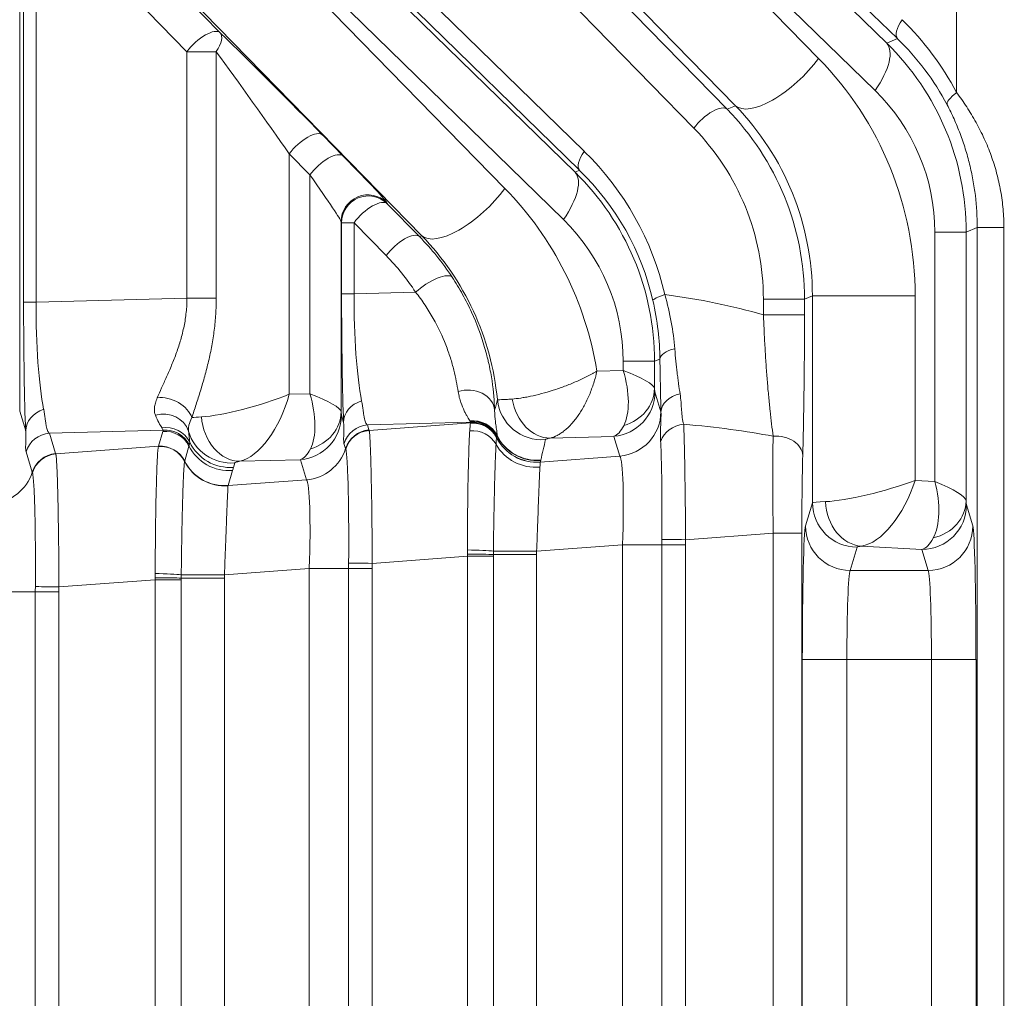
# Model space of a CAD drawing. Header units: millimetres. Extents: x 4 to 836, y 5 to 589.
# Tile 129 of 163: x 629 to 640, y 334 to 345. Entities that reach past the tile are written whole.
import ezdxf

# ---------------------------------------------------------------- set-up
doc = ezdxf.new("R2010")
doc.units = ezdxf.units.MM
doc.layers.add('1', color=7, linetype='Continuous', true_color=0xffffff)
doc.styles.add('ideas_simplex', font='simplex.shx')
doc.dimstyles.get("Standard").update_dxf_attribs({"dimtxt": 0.18, "dimasz": 0.18, "dimexe": 0.18, "dimexo": 0.0625, "dimgap": 0.09, "dimtad": 0, "dimtih": 1, "dimtoh": 1, "dimdec": 4, "dimzin": 0, "dimdsep": 46, "dimtxsty": 'Standard', "dimcen": 0.09, "dimadec": 0, "dimazin": 0, "dimtfac": 1, "dimtdec": 4, "dimtofl": 0, "dimtmove": 0, "dimatfit": 3, "dimfxl": 1, "dimtolj": 1, "dimtzin": 0, "dimarcsym": 0})

# ---------------------------------------------------------------- blocks, each defined once
blk = doc.blocks.new('_U6')
at = {"layer": '1', "color": 152, "lineweight": 13}
for p, q in [((707.915586, 361.359343), (604.33873, 361.359343)), ((696.641509, 245.904525), (604.338729, 245.904525))]:
    blk.add_line(p, q, dxfattribs=at)
at = {"layer": '1', "color": 27, "lineweight": 13}
blk.add_line((606.338729, 245.904525), (606.33873, 361.359343), dxfattribs=at)
at = {"layer": '1', "color": 87, "lineweight": 25}
for p, q in [((604.83873, 310.734434), (599.21373, 310.734434)), ((599.21373, 310.734434), (599.21373, 309.234434)), ((604.83873, 309.234434), (604.83873, 310.734434)), ((599.21373, 298.029434), (599.21373, 296.529434)), ((604.83873, 296.529434), (604.83873, 298.029434)), ((599.21373, 296.529434), (604.83873, 296.529434))]:
    blk.add_line(p, q, dxfattribs=at)
at = {"layer": '1', "color": 27, "lineweight": 18}
for points in [[(606.33873, 361.359343), (606.86771, 358.359345), (605.809749, 358.359341)], [(606.338729, 245.904525), (605.809749, 248.904523), (606.86771, 248.904527)]]:
    blk.add_solid(points, dxfattribs=at)
at = {"layer": '1', "color": 87, "linetype": 'Continuous', "lineweight": 25, "char_height": 3, "attachment_point": 7, "rotation": 90, "line_spacing_factor": 1.204819, "style": 'ideas_simplex'}
for s, insert in [('\\W1.1692;115,5', (597.37273, 296.491934)), ('\\W1.2097;4.55', (604.68523, 297.976934))]:
    blk.add_mtext(s, dxfattribs=dict(at, insert=insert))

msp = doc.modelspace()

# ---------------------------------------------------------------- linework, layer by layer
at = {"layer": '1', "color": 143, "linetype": 'Continuous', "lineweight": 13}
for p, q in [((638.986, 344.691), (626.792, 356.601)), ((627.216, 353.994), (637.079, 343.901)), ((636.707, 343.689), (626.844, 353.782)), ((626.844, 351.863), (635.48, 343.429)), ((635.427, 343.217), (626.792, 351.651)), ((634.191, 349.205), (638.864, 344.641)), ((629.676, 348.763), (635.376, 343.196)), ((638.734, 344.11), (634.06, 348.675)), ((634.06, 348.606), (638.102, 344.47)), ((635.246, 342.666), (629.546, 348.233)), ((629.546, 348.177), (634.591, 343.015)), ((637.172, 343.94), (633.13, 348.076)), ((639.647, 344.087), (639.647, 347.095)), ((629.161, 346.599), (629.161, 340.52)), ((633.661, 342.485), (629.691, 346.548)), ((629.717, 346.485), (631.405, 344.757)), ((629.205, 341.742), (629.205, 346.273)), ((629.345, 346.273), (629.345, 341.742)), ((631.033, 344.545), (629.345, 346.273)), ((638.864, 344.641), (638.986, 344.691)), ((631.36, 344.545), (631.033, 344.545)), ((631.033, 341.787), (631.033, 344.545)), ((631.36, 344.545), (631.36, 341.787)), ((637.079, 343.901), (637.172, 343.94)), ((632.55, 343.613), (632.78, 343.377)), ((632.408, 343.165), (632.178, 343.401)), ((632.178, 343.401), (632.178, 340.711)), ((632.408, 340.717), (632.408, 343.165)), ((635.376, 343.196), (635.427, 343.217)), ((633.27, 342.855), (633.275, 342.843)), ((633.275, 342.843), (633.635, 342.475)), ((632.763, 342.631), (632.758, 342.643)), ((632.758, 342.643), (632.758, 340.514)), ((632.903, 342.631), (632.763, 342.631)), ((632.763, 341.836), (632.763, 342.631)), ((633.263, 342.263), (632.903, 342.631)), ((632.903, 342.631), (632.903, 341.836)), ((639.754, 342.524), (639.404, 342.524)), ((639.404, 339.735), (639.404, 342.524)), ((639.877, 342.576), (639.754, 342.524)), ((639.754, 342.524), (639.754, 339.517)), ((639.877, 319.514), (639.877, 342.576)), ((640.176, 342.576), (639.877, 342.576)), ((640.176, 342.576), (640.176, 319.513)), ((633.635, 342.475), (633.661, 342.485)), ((632.763, 341.836), (632.903, 341.836)), ((632.903, 341.836), (633.592, 341.854)), ((629.345, 341.742), (629.205, 341.742)), ((629.345, 341.742), (631.033, 341.787)), ((631.033, 341.787), (631.36, 341.787)), ((637.944, 341.775), (637.484, 341.775)), ((637.484, 341.599), (637.484, 341.775)), ((638.033, 341.812), (637.944, 341.775)), ((637.944, 341.775), (637.944, 341.599)), ((638.033, 339.497), (638.033, 341.812)), ((638.033, 341.812), (639.182, 341.812)), ((639.182, 341.812), (639.182, 339.747)), ((637.944, 341.599), (637.484, 341.599)), ((635.916, 340.978), (635.916, 341.08)), ((636.266, 341.08), (635.916, 341.08)), ((636.326, 341.105), (636.266, 341.08)), ((636.266, 341.08), (636.266, 340.775)), ((635.621, 340.97), (635.916, 340.978)), ((636.269, 340.736), (636.337, 340.515)), ((632.178, 340.711), (632.408, 340.717)), ((629.161, 340.52), (629.228, 340.3)), ((632.762, 340.475), (632.786, 340.394)), ((634.209, 340.399), (633.052, 340.368)), ((630.767, 340.308), (629.494, 340.275)), ((630.714, 340.128), (630.763, 340.295)), ((633.052, 340.368), (633.07, 340.312)), ((633.072, 340.306), (634.207, 340.392)), ((629.494, 340.275), (629.563, 340.047)), ((635.81, 340.239), (635.098, 340.221)), ((635.878, 340.019), (635.81, 340.239)), ((629.301, 339.838), (629.232, 340.065)), ((629.565, 340.042), (630.714, 340.128)), ((631.055, 340.131), (631.007, 339.964)), ((632.808, 340.103), (632.79, 340.159)), ((632.303, 339.978), (631.624, 339.961)), ((632.371, 339.754), (632.303, 339.978)), ((634.985, 339.951), (635.878, 340.019)), ((631.542, 339.857), (631.493, 339.689)), ((631.569, 339.943), (631.554, 339.892)), ((631.493, 339.688), (632.371, 339.754)), ((639.182, 339.747), (639.404, 339.735)), ((637.955, 339.237), (638.033, 339.497)), ((639.758, 339.472), (639.828, 339.237)), ((637.594, 339.157), (636.613, 339.083)), ((637.914, 339.157), (637.594, 339.157)), ((637.594, 331.561), (637.594, 339.157)), ((637.914, 339.157), (637.914, 331.561)), ((635.908, 339.027), (634.946, 338.955)), ((635.908, 331.691), (635.908, 339.027)), ((636.348, 339.027), (635.908, 339.027)), ((636.348, 331.691), (636.348, 339.027)), ((636.613, 339.027), (636.348, 339.027)), ((636.613, 339.027), (636.613, 331.691)), ((638.533, 338.999), (638.455, 338.739)), ((639.258, 338.974), (638.581, 339.011)), ((639.328, 338.739), (639.258, 338.974)), ((634.172, 338.899), (633.107, 338.818)), ((634.172, 338.899), (634.462, 338.899)), ((634.172, 331.82), (634.172, 338.899)), ((634.946, 338.917), (634.462, 338.917)), ((634.462, 338.899), (634.462, 331.82)), ((634.946, 338.917), (634.946, 331.802)), ((632.401, 338.762), (631.453, 338.691)), ((632.401, 331.956), (632.401, 338.762)), ((632.401, 338.762), (632.842, 338.762)), ((632.842, 331.956), (632.842, 338.762)), ((632.842, 338.762), (633.106, 338.762)), ((633.106, 338.762), (633.106, 331.956)), ((630.678, 338.635), (629.6, 338.554)), ((630.678, 338.635), (630.969, 338.635)), ((630.678, 332.084), (630.678, 338.635)), ((630.969, 338.653), (631.453, 338.653)), ((630.969, 338.635), (630.969, 332.084)), ((631.453, 338.653), (631.453, 332.065)), ((638.455, 338.739), (639.328, 338.739)), ((628.895, 338.498), (629.335, 338.498)), ((629.335, 332.221), (629.335, 338.498)), ((629.335, 338.498), (629.6, 338.498)), ((629.6, 338.498), (629.6, 332.221)), ((637.919, 337.743), (638.419, 337.743)), ((637.919, 332.976), (637.919, 337.743)), ((639.364, 337.743), (638.419, 337.743)), ((638.419, 337.743), (638.419, 332.976)), ((639.364, 337.743), (639.864, 337.743)), ((639.364, 332.976), (639.364, 337.743)), ((639.864, 337.743), (639.864, 332.976))]:
    msp.add_line(p, q, dxfattribs=at)
for centre, major_axis, ratio, start_param, end_param in [((639.198, 344.903), (0.21, 0.215), 0.410893, 1.952429, 3.112876), ((636.664, 342.553), (-3.29, -0.675), 0.981792, 3.419137, 3.728006), ((631.193, 344.545), (-0.215, -0.21), 0.402972, 3.170199, 5.103517), ((631.193, 344.545), (-0.209, -0.215), 0.433312, 1.970578, 3.112543), ((631.99, 344.139), (-1.05, 1.051), 0.01851, 4.168729, 5.322281), ((638.334, 344.11), (-0.524, -0.537), 0.410893, 1.952429, 3.112876), ((636.716, 342.508), (-2.979, -0.605), 0.986374, 2.943826, 3.728941), ((636.824, 342.553), (-2.996, -0.616), 0.97997, 3.41894, 3.727808), ((631.778, 343.927), (-0.75, 1.051), 0.017505, 4.174733, 5.328284), ((637.702, 344.47), (0.536, 0.524), 0.402972, 3.170199, 5.103517), ((635.492, 341.836), (-0.71, 3.685), 0.98281, 4.518882, 5.303996), ((637.115, 342.508), (-2.243, -0.46), 0.981792, 2.942892, 3.728006), ((639.807, 344.087), (0.265, 0.14), 0.281662, 2.061936, 3.112164), ((636.867, 343.689), (0.215, 0.21), 0.402972, 0.028606, 1.961924), ((635.092, 341.836), (-0.564, 2.949), 0.978608, 4.51937, 5.304485), ((634.987, 341.792), (-0.57, 2.947), 0.984491, 4.518547, 5.303661), ((632.338, 343.401), (-0.215, -0.21), 0.402972, 3.170199, 5.103517), ((634.827, 341.792), (-0.511, 2.653), 0.98281, 4.518882, 5.303996), ((632.568, 343.165), (-0.215, -0.21), 0.402972, 3.170199, 5.103517), ((632.221, 343.904), (-1.05, 1.051), 0.01851, 3.186293, 4.168729), ((635.639, 343.429), (0.21, 0.215), 0.410893, 1.952429, 3.112876), ((633.106, 341.079), (-3.29, -0.675), 0.981792, 3.163807, 3.728006), ((632.009, 343.692), (-0.75, 1.051), 0.017505, 3.192297, 4.174733), ((634.846, 342.666), (-0.524, -0.537), 0.410893, 1.952429, 3.112876), ((633.228, 341.063), (-2.979, -0.605), 0.986374, 2.943826, 3.728941), ((633.265, 341.079), (-2.996, -0.616), 0.97997, 3.163609, 3.727808), ((633.058, 342.643), (-0.277, -0.115), 0.997667, 3.535118, 5.88966), ((633.063, 342.631), (-0.277, -0.115), 0.997667, 3.535118, 5.88966), ((634.191, 343.015), (0.536, 0.524), 0.402972, 3.170199, 5.103517), ((631.98, 340.381), (-0.71, 3.685), 0.98281, 4.683033, 5.303996), ((633.063, 342.631), (0.215, 0.21), 0.402972, 0.028606, 1.961924), ((633.627, 341.063), (-2.243, -0.46), 0.981792, 2.942892, 3.728006), ((633.423, 342.263), (-0.215, -0.21), 0.402972, 3.170199, 5.103517), ((631.544, 340.366), (-0.57, 2.947), 0.984491, 5.108583, 5.303661), ((631.58, 340.381), (-0.564, 2.949), 0.978608, 4.617347, 5.304485), ((631.384, 340.366), (-0.511, 2.653), 0.98281, 5.108918, 5.303996), ((633.752, 341.854), (-0.251, -0.165), 0.326637, 3.170991, 5.174313), ((632.82, 341.863), (-0.001, -1.801), 0.031454, 4.727263, 5.665979), ((633.12, 341.863), (-0.01, -1.501), 0.144199, 4.731152, 5.669868), ((629.261, 341.769), (-0.001, -1.801), 0.031454, 4.727263, 5.665979), ((629.561, 341.769), (-0.01, -1.501), 0.144199, 4.731152, 5.669868), ((636.54, 341.826), (0.292, 0.067), 0.139135, 2.117187, 3.113399), ((634.524, 338.857), (-5.359, -0.61), 0.555322, 4.065229, 4.296156), ((636.626, 341.105), (0.3, 0.004), 0.431916, 2.030565, 3.112565), ((635.516, 340.978), (-0.749, 0.213), 0.16115, 3.213469, 4.195906), ((635.516, 340.978), (-0.292, 0.731), 0.480074, 3.540259, 4.522696), ((634.177, 340.514), (-0.3, -0.008), 0.813973, 3.187775, 5.062913), ((635.77, 340.736), (-0.478, -0.146), 0.996014, 1.356348, 2.843741), ((635.766, 340.775), (-0.499, -0.024), 0.878584, 1.845316, 3.086754), ((636.27, 340.985), (0, -0.25), 0.031454, 5.7097, 6.180846), ((630.812, 340.449), (-0.275, 0.121), 0.688049, 3.710565, 5.405128), ((631.778, 340.711), (-0.749, -0.223), 0.167328, 0.629667, 2.08325), ((631.778, 340.711), (-0.267, -0.744), 0.48275, 0.288947, 1.74253), ((632.009, 340.717), (-0.749, 0.213), 0.16115, 3.213469, 4.195906), ((632.009, 340.717), (-0.292, 0.731), 0.480074, 3.540259, 4.522696), ((633.086, 340.394), (0.3, 0.013), 0.858349, 1.869708, 3.09055), ((631.501, 340.348), (-2.322, -3.107), 0.675351, 2.091371, 2.125178), ((635.004, 340.7), (-0.49, 0.101), 0.995869, 0.303204, 1.855151), ((635.058, 340.717), (-0.095, 0.491), 0.78085, 1.54186, 3.001624), ((636.638, 340.512), (0.3, 0.008), 0.714578, 1.843542, 3.104165), ((629.528, 340.3), (0.3, 0.013), 0.858349, 1.869708, 3.09055), ((630.762, 340.213), (-0.296, -0.051), 0.915327, 3.267251, 4.834301), ((632.259, 340.514), (-0.499, -0.024), 0.878584, 1.845316, 3.086754), ((632.763, 340.724), (0, -0.25), 0.031454, 5.7097, 6.180846), ((635.837, 340.515), (-0.478, -0.146), 0.996014, 1.356348, 2.843741), ((636.333, 339.016), (0, -1.504), 0.026222, 3.035721, 3.056099), ((631.778, 340.459), (-0.75, -0.02), 0.029238, 5.602995, 5.88071), ((631.584, 340.457), (0.093, -0.491), 0.77245, 4.566424, 6.145514), ((632.262, 340.475), (-0.478, -0.146), 0.996014, 1.356348, 2.843741), ((634.235, 340.117), (-0.3, -0.007), 0.98984, 3.578323, 4.803505), ((634.235, 340.111), (-0.3, 0.013), 0.991805, 3.647782, 4.860853), ((634.23, 340.09), (-0.298, 0.033), 0.992902, 3.718241, 4.90519), ((634.23, 340.091), (-0.298, 0.037), 0.993647, 3.731323, 4.918266), ((634.231, 340.094), (-0.288, 0.083), 0.995657, 3.885228, 5.071628), ((634.233, 340.101), (-0.288, 0.085), 0.995635, 3.891813, 5.078213), ((630.793, 340.045), (-0.298, -0.034), 0.982269, 3.47982, 4.74638), ((630.787, 339.997), (-0.288, 0.084), 0.995643, 3.889373, 5.075773), ((630.791, 340.01), (-0.284, 0.098), 0.995471, 3.936926, 5.123325), ((631.528, 340.439), (-0.48, 0.14), 0.995643, 0.571952, 1.93418), ((633.077, 340.07), (-0.287, -0.088), 0.996014, 4.49794, 5.68434), ((633.094, 340.014), (0.287, 0.088), 0.996014, 1.356348, 2.542747), ((633.096, 340.008), (-0.268, -0.136), 0.995564, 4.326262, 5.515407), ((634.226, 340.023), (-0.299, 0.017), 0.935903, 3.675346, 4.861829), ((635.77, 340.985), (-0.012, 0.75), 0.344743, 3.248267, 3.719413), ((636.622, 340.117), (0.299, 0.018), 0.865443, 1.618775, 2.80586), ((633.724, 338.857), (-5.474, -0.489), 0.272631, 3.903241, 4.136783), ((629.518, 339.977), (-0.287, -0.088), 0.996014, 4.49794, 5.68434), ((634.945, 340.448), (-0.481, 0.135), 0.995673, 0.739027, 1.924991), ((634.945, 340.447), (-0.485, 0.123), 0.995093, 0.714697, 1.900657), ((634.951, 340.469), (-0.484, 0.124), 0.995743, 0.710839, 1.90235), ((634.95, 340.466), (-0.482, 0.133), 0.995688, 0.731205, 1.92025), ((631.541, 339.852), (-2.573, -3.534), 0.711936, 2.079463, 2.13742), ((637.646, 339.153), (-0.023, 1.503), 0.034806, 0.761143, 1.567646), ((637.624, 340.025), (0.3, -0.008), 0.722159, 0.037852, 1.693094), ((630.738, 339.828), (-0.297, 0.044), 0.993716, 3.753576, 4.940466), ((630.739, 339.83), (-0.288, 0.084), 0.995643, 3.889373, 5.075773), ((630.738, 339.83), (0.292, -0.068), 0.995069, 0.693593, 1.88023), ((631.502, 340.354), (0.48, -0.14), 0.995643, 3.889373, 5.075773), ((631.514, 340.389), (-0.48, 0.14), 0.995643, 0.730359, 1.93418), ((632.263, 340.724), (-0.012, 0.75), 0.344743, 3.248267, 3.719413), ((632.331, 340.25), (0.478, 0.146), 0.996014, 4.49794, 5.68434), ((634.936, 340.363), (-0.499, 0.036), 0.938818, 0.547264, 1.733597), ((629.587, 339.749), (-0.287, -0.088), 0.996014, 4.49794, 5.68434), ((629.59, 339.744), (-0.268, -0.136), 0.995564, 4.326262, 5.515407), ((631.453, 340.186), (0.48, -0.14), 0.995643, 3.889417, 5.075773), ((631.452, 340.184), (0.479, -0.144), 0.995612, 3.899122, 5.085129), ((631.819, 339.963), (-0.25, -0.021), 0.087194, 5.596619, 6.249833), ((635.833, 339.016), (-0.038, -1.006), 0.073389, 1.584419, 3.062485), ((637.946, 339.153), (0, 1.203), 0.026128, 0.761013, 1.567515), ((628.824, 339.986), (0.478, 0.146), 0.996014, 4.49794, 5.68434), ((632.327, 338.752), (-0.038, -1.006), 0.073389, 1.584419, 3.062485), ((638.783, 339.747), (-0.749, -0.207), 0.157833, 0.592362, 2.089349), ((638.783, 339.747), (-0.306, -0.723), 0.478289, 0.273353, 1.770341), ((639.004, 339.735), (-0.254, 0.751), 0.483887, 3.567957, 4.550393), ((639.004, 339.735), (-0.749, 0.229), 0.170757, 3.219839, 4.202275), ((639.254, 339.517), (-0.499, -0.022), 0.864178, 1.798159, 3.089547), ((639.758, 339.721), (0, 0.25), 0.031404, 2.522132, 3.036683), ((638.783, 339.496), (-0.75, 0), 0.029163, 5.647196, 6.257005), ((638.533, 339.497), (-0.479, 0.143), 0.995856, 0.291963, 1.860478), ((638.581, 339.509), (-0.059, 0.497), 0.802499, 1.475989, 2.994994), ((639.258, 339.472), (-0.479, -0.143), 0.995856, 1.281115, 2.84963), ((637.959, 337.743), (0, -1.5), 0.026186, 3.228859, 4.712389), ((638.455, 339.237), (0.479, -0.143), 0.995856, 3.433556, 5.002071), ((639.328, 339.237), (0.479, 0.143), 0.995856, 4.422707, 5.991222), ((639.824, 337.743), (0, -1.5), 0.026186, 1.570796, 3.054326), ((636.634, 339.083), (0.3, -0.004), 0.000932, 3.454247, 4.642582), ((639.258, 339.721), (-0.025, -0.75), 0.344332, 0.09585, 0.610401), ((634.193, 338.954), (-0.3, 0.006), 0.044184, 3.597973, 4.786486), ((638.783, 338.998), (-0.25, 0), 0.087489, 5.647196, 6.257005), ((634.193, 338.917), (-0.3, 0.002), 0.014605, 3.59604, 4.783436), ((634.911, 338.955), (-0.5, -0.001), 0.000077, 0.455935, 1.640609), ((633.128, 338.818), (0.3, -0.004), 0.000932, 3.454247, 4.642582), ((630.7, 338.69), (-0.3, 0.006), 0.044184, 3.597973, 4.786486), ((630.699, 338.653), (-0.3, 0.002), 0.014605, 3.59604, 4.783436), ((631.418, 338.691), (0.5, 0.001), 0.000077, 3.597528, 4.782202), ((638.458, 337.743), (0, -1), 0.039279, 3.228859, 4.712389), ((639.325, 337.743), (0, -1), 0.039279, 1.570796, 3.054326), ((629.621, 338.554), (-0.3, 0.004), 0.000932, 0.312654, 1.500989)]:
    msp.add_ellipse(centre, major_axis=major_axis, ratio=ratio, start_param=start_param, end_param=end_param, dxfattribs=at)
for points, knots in [([(639.647, 344.087), (639.686, 344.036), (639.724, 343.982), (639.796, 343.871), (639.831, 343.813), (639.88, 343.724), (639.896, 343.694), (639.927, 343.633), (639.942, 343.602), (639.984, 343.509), (640.01, 343.446), (640.056, 343.318), (640.097, 343.188), (640.127, 343.054), (640.145, 342.953), (640.151, 342.919), (640.16, 342.85), (640.164, 342.816), (640.173, 342.713), (640.176, 342.645), (640.176, 342.576)], [0, 0, 0, 0, 0.125, 0.125, 0.25, 0.25, 0.3125, 0.3125, 0.375, 0.375, 0.5, 0.5, 0.625, 0.75, 0.75, 0.8125, 0.8125, 0.875, 0.875, 1, 1, 1, 1]), ([(639.877, 342.576), (639.877, 342.696), (639.87, 342.816), (639.849, 342.993), (639.84, 343.052), (639.819, 343.169), (639.806, 343.227), (639.778, 343.343), (639.762, 343.401), (639.735, 343.486), (639.726, 343.515), (639.706, 343.572), (639.696, 343.6), (639.664, 343.684), (639.642, 343.739), (639.593, 343.846), (639.568, 343.899), (639.541, 343.95)], [0, 0, 0, 0, 0.25, 0.25, 0.375, 0.375, 0.5, 0.5, 0.625, 0.625, 0.6875, 0.6875, 0.75, 0.75, 0.875, 0.875, 1, 1, 1, 1]), ([(634.001, 342.021), (634.043, 341.957), (634.082, 341.893), (634.136, 341.794), (634.153, 341.761), (634.186, 341.696), (634.202, 341.663), (634.278, 341.498), (634.326, 341.366), (634.373, 341.203), (634.382, 341.171), (634.394, 341.123), (634.398, 341.107), (634.406, 341.075), (634.424, 340.996), (634.438, 340.919), (634.464, 340.742), (634.473, 340.632), (634.476, 340.533)], [0, 0, 0, 0, 0.125, 0.125, 0.1875, 0.1875, 0.25, 0.25, 0.5, 0.5, 0.5625, 0.5625, 0.59375, 0.59375, 0.625, 0.75, 0.75, 1, 1, 1, 1]), ([(634.068, 340.741), (634.056, 340.813), (634.041, 340.894), (634.008, 341.026), (633.996, 341.071), (633.973, 341.142), (633.965, 341.166), (633.948, 341.214), (633.939, 341.238), (633.892, 341.361), (633.845, 341.46), (633.775, 341.585), (633.76, 341.609), (633.73, 341.659), (633.714, 341.684), (633.665, 341.758), (633.629, 341.806), (633.592, 341.854)], [0, 0, 0, 0, 0.25, 0.25, 0.375, 0.375, 0.4375, 0.4375, 0.5, 0.5, 0.75, 0.75, 0.8125, 0.8125, 0.875, 0.875, 1, 1, 1, 1]), ([(630.7, 340.671), (630.715, 340.707), (630.732, 340.744), (630.767, 340.822), (630.785, 340.862), (630.814, 340.926), (630.823, 340.947), (630.842, 340.991), (630.852, 341.014), (630.88, 341.082), (630.899, 341.129), (630.933, 341.224), (630.948, 341.272), (630.977, 341.371), (630.99, 341.421), (631.005, 341.498), (631.01, 341.524), (631.018, 341.576), (631.021, 341.602), (631.03, 341.681), (631.033, 341.734), (631.033, 341.787)], [0, 0, 0, 0, 0.125, 0.125, 0.25, 0.25, 0.3125, 0.3125, 0.375, 0.375, 0.5, 0.5, 0.625, 0.625, 0.75, 0.75, 0.8125, 0.8125, 0.875, 0.875, 1, 1, 1, 1]), ([(631.36, 341.787), (631.36, 341.727), (631.356, 341.607), (631.345, 341.489), (631.33, 341.37), (631.321, 341.312), (631.3, 341.196), (631.288, 341.138), (631.261, 341.025), (631.247, 340.969), (631.224, 340.886), (631.216, 340.858), (631.2, 340.804), (631.192, 340.777), (631.168, 340.697), (631.151, 340.645), (631.119, 340.545), (631.103, 340.496), (631.088, 340.449)], [0, 0, 0, 0, 0.125, 0.25, 0.25, 0.375, 0.375, 0.5, 0.5, 0.625, 0.625, 0.6875, 0.6875, 0.75, 0.75, 0.875, 0.875, 1, 1, 1, 1]), ([(636.38, 341.826), (636.411, 341.721), (636.434, 341.619), (636.471, 341.416), (636.484, 341.317), (636.492, 341.219)], [0, 0, 0, 0, 0.5, 0.5, 1, 1, 1, 1]), ([(637.594, 340.24), (637.581, 340.33), (637.57, 340.425), (637.554, 340.577), (637.548, 340.629), (637.541, 340.71), (637.538, 340.737), (637.533, 340.793), (637.531, 340.821), (637.524, 340.907), (637.519, 340.965), (637.511, 341.085), (637.507, 341.146), (637.502, 341.241), (637.5, 341.273), (637.496, 341.337), (637.495, 341.369), (637.49, 341.467), (637.487, 341.533), (637.484, 341.599)], [0, 0, 0, 0, 0.25, 0.25, 0.375, 0.375, 0.4375, 0.4375, 0.5, 0.5, 0.625, 0.625, 0.75, 0.75, 0.8125, 0.8125, 0.875, 0.875, 1, 1, 1, 1]), ([(636.492, 341.219), (636.5, 341.124), (636.509, 341.034), (636.521, 340.93), (636.524, 340.909), (636.529, 340.868), (636.532, 340.848), (636.54, 340.79), (636.546, 340.752), (636.551, 340.716)], [0, 0, 0, 0, 0.5, 0.5, 0.625, 0.625, 0.75, 0.75, 1, 1, 1, 1]), ([(634.672, 340.657), (634.701, 340.659), (634.733, 340.663), (634.785, 340.671), (634.803, 340.674), (634.84, 340.68), (634.859, 340.684), (634.918, 340.696), (634.959, 340.706), (635.044, 340.729), (635.086, 340.741), (635.151, 340.762), (635.173, 340.769), (635.216, 340.784), (635.238, 340.792), (635.303, 340.816), (635.346, 340.834), (635.408, 340.861), (635.429, 340.87), (635.469, 340.889), (635.489, 340.899), (635.529, 340.919), (635.548, 340.929), (635.576, 340.944), (635.585, 340.949), (635.603, 340.96), (635.612, 340.965), (635.621, 340.97)], [0, 0, 0, 0, 0.125, 0.125, 0.1875, 0.1875, 0.25, 0.25, 0.375, 0.375, 0.5, 0.5, 0.5625, 0.5625, 0.625, 0.625, 0.75, 0.75, 0.8125, 0.8125, 0.875, 0.875, 0.9375, 0.9375, 0.96875, 0.96875, 1, 1, 1, 1]), ([(635.098, 340.221), (635.124, 340.226), (635.151, 340.236), (635.191, 340.257), (635.204, 340.265), (635.231, 340.283), (635.245, 340.293), (635.285, 340.325), (635.311, 340.35), (635.363, 340.408), (635.387, 340.439), (635.423, 340.49), (635.434, 340.508), (635.457, 340.544), (635.468, 340.563), (635.5, 340.622), (635.519, 340.663), (635.546, 340.726), (635.554, 340.748), (635.57, 340.791), (635.578, 340.813), (635.592, 340.858), (635.599, 340.88), (635.608, 340.914), (635.611, 340.925), (635.616, 340.948), (635.619, 340.959), (635.621, 340.97)], [0, 0, 0, 0, 0.125, 0.125, 0.1875, 0.1875, 0.25, 0.25, 0.375, 0.375, 0.5, 0.5, 0.5625, 0.5625, 0.625, 0.625, 0.75, 0.75, 0.8125, 0.8125, 0.875, 0.875, 0.9375, 0.9375, 0.96875, 0.96875, 1, 1, 1, 1]), ([(634.2, 340.412), (634.193, 340.423), (634.183, 340.438), (634.167, 340.466), (634.161, 340.477), (634.148, 340.5), (634.142, 340.512), (634.123, 340.552), (634.11, 340.583), (634.092, 340.636), (634.086, 340.655), (634.076, 340.696), (634.071, 340.717), (634.068, 340.741)], [0, 0, 0, 0, 0.25, 0.25, 0.375, 0.375, 0.5, 0.5, 0.75, 0.75, 0.875, 0.875, 1, 1, 1, 1]), ([(630.679, 340.476), (630.675, 340.488), (630.671, 340.5), (630.669, 340.521), (630.669, 340.529), (630.669, 340.544), (630.669, 340.552), (630.671, 340.576), (630.675, 340.594), (630.685, 340.631), (630.692, 340.65), (630.7, 340.671)], [0, 0, 0, 0, 0.25, 0.25, 0.375, 0.375, 0.5, 0.5, 0.75, 0.75, 1, 1, 1, 1]), ([(632.987, 340.636), (632.995, 340.598), (633, 340.563), (633.006, 340.517), (633.008, 340.503), (633.012, 340.476), (633.014, 340.464), (633.02, 340.43), (633.025, 340.412), (633.036, 340.384), (633.044, 340.374), (633.052, 340.368)], [0, 0, 0, 0, 0.25, 0.25, 0.375, 0.375, 0.5, 0.5, 0.75, 0.75, 1, 1, 1, 1]), ([(634.507, 340.651), (634.508, 340.65), (634.517, 340.649), (634.539, 340.65), (634.56, 340.651), (634.568, 340.651), (634.585, 340.652), (634.594, 340.652), (634.624, 340.654), (634.646, 340.655), (634.672, 340.657)], [0, 0, 0, 0, 0.25, 0.5, 0.5, 0.625, 0.625, 0.75, 0.75, 1, 1, 1, 1]), ([(636.551, 340.716), (636.557, 340.684), (636.56, 340.652), (636.565, 340.59), (636.566, 340.56), (636.57, 340.502), (636.573, 340.475), (636.58, 340.423), (636.585, 340.398), (636.592, 340.375)], [0, 0, 0, 0, 0.25, 0.25, 0.5, 0.5, 0.75, 0.75, 1, 1, 1, 1]), ([(629.429, 340.542), (629.436, 340.504), (629.441, 340.47), (629.448, 340.423), (629.45, 340.409), (629.453, 340.382), (629.455, 340.37), (629.461, 340.336), (629.466, 340.318), (629.478, 340.291), (629.485, 340.281), (629.494, 340.275)], [0, 0, 0, 0, 0.25, 0.25, 0.375, 0.375, 0.5, 0.5, 0.75, 0.75, 1, 1, 1, 1]), ([(634.476, 340.533), (634.476, 340.514), (634.477, 340.496), (634.479, 340.461), (634.481, 340.446), (634.485, 340.401), (634.489, 340.375), (634.494, 340.34), (634.496, 340.329), (634.499, 340.309), (634.5, 340.3), (634.503, 340.274), (634.504, 340.26), (634.503, 340.249)], [0, 0, 0, 0, 0.125, 0.125, 0.25, 0.25, 0.5, 0.5, 0.625, 0.625, 0.75, 0.75, 1, 1, 1, 1]), ([(636.334, 340.185), (636.333, 340.213), (636.332, 340.24), (636.332, 340.293), (636.333, 340.32), (636.335, 340.373), (636.336, 340.4), (636.338, 340.455), (636.339, 340.483), (636.338, 340.512)], [0, 0, 0, 0, 0.25, 0.25, 0.5, 0.5, 0.75, 0.75, 1, 1, 1, 1]), ([(630.75, 340.337), (630.741, 340.352), (630.73, 340.371), (630.705, 340.417), (630.692, 340.444), (630.679, 340.476)], [0, 0, 0, 0, 0.5, 0.5, 1, 1, 1, 1]), ([(631.088, 340.449), (631.072, 340.417), (631.061, 340.389), (631.053, 340.358), (631.052, 340.351), (631.05, 340.34), (631.049, 340.334), (631.048, 340.318), (631.048, 340.307), (631.049, 340.298)], [0, 0, 0, 0, 0.5, 0.5, 0.625, 0.625, 0.75, 0.75, 1, 1, 1, 1]), ([(629.232, 340.065), (629.229, 340.073), (629.228, 340.083), (629.227, 340.109), (629.227, 340.125), (629.229, 340.164), (629.229, 340.187), (629.23, 340.239), (629.23, 340.268), (629.228, 340.3)], [0, 0, 0, 0, 0.25, 0.25, 0.5, 0.5, 0.75, 0.75, 1, 1, 1, 1]), ([(631.049, 340.298), (631.053, 340.271), (631.056, 340.247), (631.061, 340.206), (631.063, 340.188), (631.063, 340.174)], [0, 0, 0, 0, 0.5, 0.5, 1, 1, 1, 1]), ([(632.79, 340.159), (632.788, 340.166), (632.787, 340.177), (632.786, 340.203), (632.786, 340.219), (632.787, 340.258), (632.788, 340.281), (632.789, 340.333), (632.789, 340.362), (632.786, 340.394)], [0, 0, 0, 0, 0.25, 0.25, 0.5, 0.5, 0.75, 0.75, 1, 1, 1, 1]), ([(633.072, 340.306), (633.072, 340.304), (633.073, 340.302), (633.074, 340.296), (633.074, 340.292), (633.076, 340.28), (633.077, 340.269), (633.08, 340.232), (633.082, 340.2), (633.084, 340.149), (633.084, 340.138), (633.085, 340.115), (633.087, 340.081), (633.089, 340.016), (633.091, 339.957), (633.092, 339.896), (633.093, 339.863), (633.095, 339.76), (633.097, 339.687), (633.099, 339.57), (633.1, 339.529), (633.101, 339.467), (633.101, 339.446), (633.101, 339.404), (633.102, 339.382), (633.103, 339.274), (633.104, 339.186), (633.105, 339.05), (633.106, 339.004), (633.106, 338.935), (633.106, 338.911), (633.106, 338.865), (633.107, 338.842), (633.107, 338.818)], [0, 0, 0, 0, 0.03125, 0.03125, 0.0625, 0.0625, 0.125, 0.125, 0.25, 0.25, 0.28125, 0.28125, 0.3125, 0.375, 0.4375, 0.4375, 0.5, 0.5, 0.625, 0.625, 0.6875, 0.6875, 0.71875, 0.71875, 0.75, 0.75, 0.875, 0.875, 0.9375, 0.9375, 0.96875, 0.96875, 1, 1, 1, 1]), ([(634.171, 338.967), (634.171, 339.041), (634.172, 339.113), (634.173, 339.255), (634.173, 339.325), (634.174, 339.411), (634.174, 339.428), (634.175, 339.462), (634.175, 339.479), (634.175, 339.53), (634.176, 339.562), (634.177, 339.659), (634.178, 339.72), (634.18, 339.808), (634.181, 339.837), (634.182, 339.879), (634.182, 339.893), (634.183, 339.92), (634.183, 339.933), (634.185, 339.999), (634.186, 340.047), (634.189, 340.135), (634.191, 340.175), (634.194, 340.246), (634.196, 340.277), (634.198, 340.302)], [0, 0, 0, 0, 0.125, 0.125, 0.25, 0.25, 0.28125, 0.28125, 0.3125, 0.3125, 0.375, 0.375, 0.5, 0.5, 0.5625, 0.5625, 0.59375, 0.59375, 0.625, 0.625, 0.75, 0.75, 0.875, 0.875, 1, 1, 1, 1]), ([(634.198, 340.302), (634.199, 340.324), (634.2, 340.341), (634.203, 340.369), (634.204, 340.38), (634.205, 340.387)], [0, 0, 0, 0, 0.5, 0.5, 1, 1, 1, 1]), ([(634.205, 340.387), (634.206, 340.387), (634.206, 340.388), (634.206, 340.388), (634.206, 340.388), (634.206, 340.388)], [0, 0, 0, 0, 0.477413, 0.477413, 1, 1, 1, 1]), ([(636.592, 340.375), (636.593, 340.342), (636.595, 340.306), (636.596, 340.246), (636.597, 340.225), (636.598, 340.182), (636.599, 340.16), (636.6, 340.091), (636.602, 340.042), (636.603, 339.965), (636.604, 339.926), (636.605, 339.885), (636.605, 339.857), (636.605, 339.843), (636.606, 339.772), (636.608, 339.656), (636.61, 339.533), (636.61, 339.454), (636.611, 339.439), (636.611, 339.407), (636.611, 339.391), (636.611, 339.343), (636.612, 339.31), (636.612, 339.214), (636.613, 339.149), (636.613, 339.083)], [0, 0, 0, 0, 0.125, 0.125, 0.1875, 0.1875, 0.25, 0.25, 0.375, 0.375, 0.4375, 0.46875, 0.46875, 0.5, 0.5, 0.625, 0.75, 0.75, 0.78125, 0.78125, 0.8125, 0.8125, 0.875, 0.875, 1, 1, 1, 1]), ([(635.098, 340.221), (635.09, 340.219), (635.083, 340.217), (635.07, 340.214), (635.064, 340.213), (635.05, 340.208), (635.046, 340.206), (635.045, 340.203)], [0, 0, 0, 0, 0.25, 0.25, 0.5, 0.5, 1, 1, 1, 1]), ([(636.349, 339.087), (636.349, 339.142), (636.349, 339.198), (636.349, 339.28), (636.349, 339.307), (636.349, 339.361), (636.349, 339.389), (636.349, 339.468), (636.349, 339.572), (636.348, 339.671), (636.347, 339.743), (636.346, 339.767), (636.346, 339.813), (636.345, 339.835), (636.344, 339.901), (636.343, 339.942), (636.341, 340.001), (636.341, 340.02), (636.34, 340.056), (636.339, 340.074), (636.337, 340.125), (636.336, 340.157), (636.334, 340.185)], [0, 0, 0, 0, 0.125, 0.125, 0.1875, 0.1875, 0.25, 0.25, 0.375, 0.5, 0.5, 0.5625, 0.5625, 0.625, 0.625, 0.75, 0.75, 0.8125, 0.8125, 0.875, 0.875, 1, 1, 1, 1]), ([(630.678, 338.704), (630.678, 338.793), (630.678, 338.88), (630.679, 339.008), (630.679, 339.051), (630.68, 339.114), (630.68, 339.135), (630.681, 339.176), (630.681, 339.197), (630.682, 339.299), (630.683, 339.377), (630.685, 339.488), (630.686, 339.523), (630.687, 339.576), (630.688, 339.593), (630.688, 339.627), (630.689, 339.643), (630.691, 339.724), (630.693, 339.783), (630.695, 339.862), (630.696, 339.887), (630.698, 339.933), (630.699, 339.955), (630.702, 340.015), (630.704, 340.047), (630.708, 340.085), (630.709, 340.095), (630.71, 340.109), (630.711, 340.113), (630.712, 340.12), (630.713, 340.122), (630.713, 340.125)], [0, 0, 0, 0, 0.125, 0.125, 0.1875, 0.1875, 0.21875, 0.21875, 0.25, 0.25, 0.375, 0.375, 0.4375, 0.4375, 0.46875, 0.46875, 0.5, 0.5, 0.625, 0.625, 0.6875, 0.6875, 0.75, 0.75, 0.875, 0.875, 0.9375, 0.9375, 0.96875, 0.96875, 1, 1, 1, 1]), ([(632.842, 338.822), (632.842, 338.842), (632.842, 338.862), (632.843, 338.901), (632.843, 338.921), (632.843, 338.98), (632.843, 339.019), (632.843, 339.134), (632.843, 339.209), (632.842, 339.301), (632.842, 339.319), (632.842, 339.355), (632.841, 339.409), (632.841, 339.46), (632.839, 339.559), (632.838, 339.622), (632.835, 339.739), (632.833, 339.791), (632.83, 339.862), (632.829, 339.885), (632.828, 339.916), (632.827, 339.926), (632.826, 339.945), (632.826, 339.955), (632.823, 339.999), (632.82, 340.028), (632.817, 340.061), (632.815, 340.07), (632.813, 340.082), (632.813, 340.085), (632.811, 340.091), (632.811, 340.094), (632.81, 340.096)], [0, 0, 0, 0, 0.03125, 0.03125, 0.0625, 0.0625, 0.125, 0.125, 0.25, 0.25, 0.28125, 0.28125, 0.3125, 0.375, 0.375, 0.5, 0.5, 0.625, 0.625, 0.6875, 0.6875, 0.71875, 0.71875, 0.75, 0.75, 0.875, 0.875, 0.9375, 0.9375, 0.96875, 0.96875, 1, 1, 1, 1]), ([(634.492, 340.15), (634.491, 340.127), (634.488, 340.073), (634.485, 340.002), (634.483, 339.943), (634.482, 339.922), (634.481, 339.879), (634.48, 339.856), (634.478, 339.786), (634.476, 339.737), (634.474, 339.657), (634.474, 339.63), (634.473, 339.574), (634.472, 339.546), (634.47, 339.459), (634.469, 339.399), (634.467, 339.307), (634.467, 339.276), (634.466, 339.213), (634.465, 339.181), (634.464, 339.084), (634.463, 339.02), (634.462, 338.954)], [0, 0, 0, 0, 0.125, 0.25, 0.25, 0.3125, 0.3125, 0.375, 0.375, 0.5, 0.5, 0.5625, 0.5625, 0.625, 0.625, 0.75, 0.75, 0.8125, 0.8125, 0.875, 0.875, 1, 1, 1, 1]), ([(629.565, 340.042), (629.566, 340.04), (629.566, 340.037), (629.567, 340.031), (629.568, 340.027), (629.569, 340.015), (629.57, 340.005), (629.573, 339.968), (629.575, 339.935), (629.578, 339.884), (629.578, 339.873), (629.579, 339.851), (629.58, 339.816), (629.583, 339.751), (629.584, 339.693), (629.586, 339.631), (629.587, 339.598), (629.589, 339.495), (629.591, 339.422), (629.593, 339.305), (629.593, 339.265), (629.594, 339.203), (629.594, 339.182), (629.595, 339.139), (629.595, 339.118), (629.597, 339.009), (629.598, 338.921), (629.599, 338.785), (629.599, 338.739), (629.6, 338.67), (629.6, 338.647), (629.6, 338.6), (629.6, 338.577), (629.6, 338.554)], [0, 0, 0, 0, 0.03125, 0.03125, 0.0625, 0.0625, 0.125, 0.125, 0.25, 0.25, 0.28125, 0.28125, 0.3125, 0.375, 0.4375, 0.4375, 0.5, 0.5, 0.625, 0.625, 0.6875, 0.6875, 0.71875, 0.71875, 0.75, 0.75, 0.875, 0.875, 0.9375, 0.9375, 0.96875, 0.96875, 1, 1, 1, 1]), ([(631.006, 339.961), (631.004, 339.953), (631.003, 339.938), (631, 339.905), (630.999, 339.893), (630.998, 339.871), (630.997, 339.864), (630.996, 339.848), (630.996, 339.839), (630.994, 339.795), (630.992, 339.754), (630.989, 339.683), (630.988, 339.658), (630.987, 339.605), (630.986, 339.577), (630.983, 339.49), (630.982, 339.428), (630.979, 339.328), (630.979, 339.294), (630.977, 339.241), (630.977, 339.223), (630.976, 339.187), (630.976, 339.169), (630.974, 339.078), (630.973, 339.003), (630.971, 338.888), (630.971, 338.849), (630.97, 338.77), (630.969, 338.73), (630.969, 338.69)], [0, 0, 0, 0, 0.125, 0.125, 0.1875, 0.1875, 0.21875, 0.21875, 0.25, 0.25, 0.375, 0.375, 0.4375, 0.4375, 0.5, 0.5, 0.625, 0.625, 0.6875, 0.6875, 0.71875, 0.71875, 0.75, 0.75, 0.875, 0.875, 0.9375, 0.9375, 1, 1, 1, 1]), ([(634.983, 339.895), (634.982, 339.877), (634.981, 339.856), (634.979, 339.819), (634.979, 339.806), (634.978, 339.778), (634.977, 339.763), (634.975, 339.716), (634.974, 339.683), (634.971, 339.627), (634.971, 339.608), (634.969, 339.569), (634.968, 339.548), (634.966, 339.485), (634.964, 339.442), (634.962, 339.374), (634.961, 339.35), (634.959, 339.303), (634.958, 339.279), (634.955, 339.206), (634.952, 339.107), (634.948, 339.006), (634.946, 338.955)], [0, 0, 0, 0, 0.125, 0.125, 0.1875, 0.1875, 0.25, 0.25, 0.375, 0.375, 0.4375, 0.4375, 0.5, 0.5, 0.625, 0.625, 0.6875, 0.6875, 0.75, 0.75, 0.875, 1, 1, 1, 1]), ([(629.336, 338.557), (629.336, 338.577), (629.336, 338.597), (629.336, 338.637), (629.336, 338.656), (629.337, 338.715), (629.337, 338.754), (629.337, 338.869), (629.336, 338.944), (629.336, 339.036), (629.336, 339.054), (629.335, 339.091), (629.335, 339.144), (629.334, 339.195), (629.333, 339.294), (629.331, 339.357), (629.329, 339.474), (629.327, 339.527), (629.324, 339.598), (629.323, 339.62), (629.321, 339.651), (629.321, 339.661), (629.32, 339.681), (629.319, 339.69), (629.316, 339.734), (629.314, 339.763), (629.31, 339.796), (629.309, 339.805), (629.307, 339.817), (629.306, 339.821), (629.305, 339.826), (629.304, 339.829), (629.303, 339.831)], [0, 0, 0, 0, 0.03125, 0.03125, 0.0625, 0.0625, 0.125, 0.125, 0.25, 0.25, 0.28125, 0.28125, 0.3125, 0.375, 0.375, 0.5, 0.5, 0.625, 0.625, 0.6875, 0.6875, 0.71875, 0.71875, 0.75, 0.75, 0.875, 0.875, 0.9375, 0.9375, 0.96875, 0.96875, 1, 1, 1, 1]), ([(631.493, 339.688), (631.492, 339.682), (631.492, 339.671), (631.49, 339.646), (631.49, 339.636), (631.489, 339.62), (631.489, 339.614), (631.488, 339.601), (631.488, 339.595), (631.486, 339.56), (631.485, 339.528), (631.482, 339.473), (631.481, 339.453), (631.48, 339.422), (631.48, 339.411), (631.479, 339.389), (631.478, 339.378), (631.476, 339.321), (631.474, 339.272), (631.472, 339.206), (631.471, 339.193), (631.47, 339.166), (631.47, 339.152), (631.468, 339.11), (631.467, 339.082), (631.464, 338.996), (631.462, 338.937), (631.458, 338.846), (631.457, 338.815), (631.455, 338.753), (631.454, 338.722), (631.453, 338.691)], [0, 0, 0, 0, 0.125, 0.125, 0.1875, 0.1875, 0.21875, 0.21875, 0.25, 0.25, 0.375, 0.375, 0.4375, 0.4375, 0.46875, 0.46875, 0.5, 0.5, 0.625, 0.625, 0.65625, 0.65625, 0.6875, 0.6875, 0.75, 0.75, 0.875, 0.875, 0.9375, 0.9375, 1, 1, 1, 1])]:
    msp.add_open_spline(points, degree=3, knots=knots, dxfattribs=at)
at = {"layer": '1', "color": 143, "linetype": 'Continuous', "lineweight": 18}
for points, knots in [([(636.326, 341.105), (636.325, 341.209), (636.318, 341.316), (636.293, 341.535), (636.274, 341.646), (636.248, 341.76)], [0, 0, 0, 0, 0.5, 0.5, 1, 1, 1, 1]), ([(637.944, 341.599), (637.944, 341.524), (637.944, 341.448), (637.944, 341.337), (637.943, 341.3), (637.943, 341.244), (637.943, 341.226), (637.943, 341.189), (637.943, 341.171), (637.942, 341.08), (637.941, 341.009), (637.94, 340.87), (637.939, 340.802), (637.938, 340.702), (637.937, 340.669), (637.936, 340.604), (637.936, 340.572), (637.934, 340.477), (637.933, 340.416), (637.93, 340.239), (637.927, 340.129), (637.924, 340.025)], [0, 0, 0, 0, 0.125, 0.125, 0.1875, 0.1875, 0.21875, 0.21875, 0.25, 0.25, 0.375, 0.375, 0.5, 0.5, 0.5625, 0.5625, 0.625, 0.625, 0.75, 0.75, 1, 1, 1, 1]), ([(636.338, 340.512), (636.337, 340.555), (636.335, 340.599), (636.334, 340.668), (636.333, 340.692), (636.332, 340.74), (636.332, 340.765), (636.329, 340.888), (636.328, 340.993), (636.326, 341.105)], [0, 0, 0, 0, 0.25, 0.25, 0.375, 0.375, 0.5, 0.5, 1, 1, 1, 1])]:
    msp.add_open_spline(points, degree=3, knots=knots, dxfattribs=at)
at = {"layer": '1', "color": 143, "linetype": 'Continuous', "lineweight": 13}
for points in [[(634.203, 340.407), (634.202, 340.409), (634.201, 340.41), (634.2, 340.412)], [(634.209, 340.399), (634.207, 340.401), (634.205, 340.404), (634.203, 340.407)], [(634.207, 340.392), (634.207, 340.394), (634.208, 340.396), (634.209, 340.399)], [(630.767, 340.308), (630.763, 340.314), (630.758, 340.324), (630.75, 340.337)], [(630.763, 340.295), (630.764, 340.3), (630.765, 340.304), (630.767, 340.308)], [(633.07, 340.312), (633.07, 340.31), (633.071, 340.308), (633.072, 340.306)], [(634.206, 340.388), (634.206, 340.39), (634.206, 340.391), (634.207, 340.392)], [(634.498, 340.224), (634.497, 340.218), (634.495, 340.2), (634.493, 340.169), (634.492, 340.15)], [(634.499, 340.228), (634.499, 340.227), (634.499, 340.226), (634.498, 340.225)], [(634.498, 340.225), (634.498, 340.225), (634.498, 340.224), (634.498, 340.224)], [(634.501, 340.234), (634.5, 340.232), (634.5, 340.23), (634.499, 340.228)], [(634.503, 340.244), (634.502, 340.241), (634.502, 340.237), (634.501, 340.234)], [(634.503, 340.249), (634.503, 340.247), (634.503, 340.246), (634.503, 340.244)], [(630.713, 340.125), (630.713, 340.126), (630.714, 340.127), (630.714, 340.127)], [(630.714, 340.127), (630.714, 340.128), (630.714, 340.128), (630.714, 340.128)], [(631.059, 340.144), (631.058, 340.139), (631.056, 340.135), (631.055, 340.131)], [(631.063, 340.174), (631.063, 340.162), (631.062, 340.151), (631.059, 340.144)], [(632.81, 340.096), (632.809, 340.098), (632.808, 340.101), (632.808, 340.103)], [(629.563, 340.047), (629.564, 340.045), (629.564, 340.043), (629.565, 340.042)], [(631.007, 339.964), (631.006, 339.964), (631.006, 339.963), (631.006, 339.963)], [(631.006, 339.963), (631.006, 339.963), (631.006, 339.962), (631.006, 339.961)], [(634.991, 339.969), (634.989, 339.963), (634.987, 339.957), (634.985, 339.951)], [(634.992, 339.973), (634.991, 339.972), (634.991, 339.97), (634.991, 339.969)], [(631.554, 339.892), (631.552, 339.887), (631.548, 339.875), (631.544, 339.863), (631.542, 339.857)], [(634.985, 339.951), (634.985, 339.947), (634.985, 339.933), (634.984, 339.909), (634.983, 339.895)], [(634.985, 339.951), (634.985, 339.951), (634.985, 339.951), (634.985, 339.951)], [(629.303, 339.831), (629.303, 339.834), (629.302, 339.836), (629.301, 339.838)], [(631.493, 339.689), (631.493, 339.689), (631.493, 339.688), (631.493, 339.688)], [(636.348, 339.027), (636.348, 339.047), (636.348, 339.067), (636.349, 339.087)], [(636.613, 339.083), (636.613, 339.064), (636.613, 339.046), (636.613, 339.027)], [(634.171, 338.921), (634.171, 338.937), (634.171, 338.952), (634.171, 338.967)], [(634.172, 338.899), (634.172, 338.906), (634.171, 338.914), (634.171, 338.921)], [(634.462, 338.954), (634.462, 338.942), (634.462, 338.929), (634.462, 338.917)], [(634.462, 338.917), (634.462, 338.911), (634.462, 338.905), (634.462, 338.899)], [(634.946, 338.955), (634.946, 338.942), (634.946, 338.929), (634.946, 338.917)], [(632.842, 338.762), (632.842, 338.782), (632.842, 338.802), (632.842, 338.822)], [(633.107, 338.818), (633.106, 338.8), (633.106, 338.781), (633.106, 338.762)], [(630.678, 338.658), (630.678, 338.673), (630.678, 338.688), (630.678, 338.704)], [(630.678, 338.635), (630.678, 338.643), (630.678, 338.65), (630.678, 338.658)], [(630.969, 338.69), (630.969, 338.678), (630.969, 338.666), (630.969, 338.653)], [(630.969, 338.653), (630.969, 338.647), (630.969, 338.641), (630.969, 338.635)], [(631.453, 338.691), (631.453, 338.678), (631.453, 338.666), (631.453, 338.653)], [(629.335, 338.498), (629.335, 338.518), (629.336, 338.537), (629.336, 338.557)], [(629.6, 338.554), (629.6, 338.535), (629.6, 338.516), (629.6, 338.498)]]:
    msp.add_open_spline(points, degree=3, dxfattribs=at)

# ---------------------------------------------------------------- dimensions: what is measured, and where the dimension line sits
at = {"layer": '1', "color": 87, "linetype": 'Continuous', "lineweight": 25}
dim = msp.add_linear_dim(base=(606.339, 245.905), p1=(714.073, 361.359), p2=(699.142, 245.905), angle=90, text='<>\\P[\\C87;{\\H1.00x;\\Fsimplex.shx;4.55\\Fsimplex.shx;}\\C87; ]', dimstyle='Standard', override={"dimtxt": 3, "dimasz": 3, "dimexe": 2, "dimexo": 2.5, "dimgap": 1.5, "dimtad": 1, "dimtih": 0, "dimtoh": 0, "dimdec": 1, "dimlfac": 1, "dimzin": 8, "dimdsep": 44, "dimlunit": 2, "dimtxsty": 'ideas_simplex', "dimsah": 1, "dimse1": 0, "dimse2": 0, "dimsd1": 0, "dimsd2": 0, "dimclrd": 27, "dimclre": 152, "dimclrt": 87, "dimtol": 0, "dimtm": -0.1, "dimtfac": 0.5, "dimtdec": 2, "dimtofl": 1, "dimtmove": 0, "dimtzin": 8, "dimlwd": 13, "dimlwe": 13}, dxfattribs=at)
dim.commit()
dim.dimension.update_dxf_attribs({"geometry": '_U6', "text_midpoint": (606.339, 303.632), "dimtype": 160})

doc.saveas('drawing.dxf')
